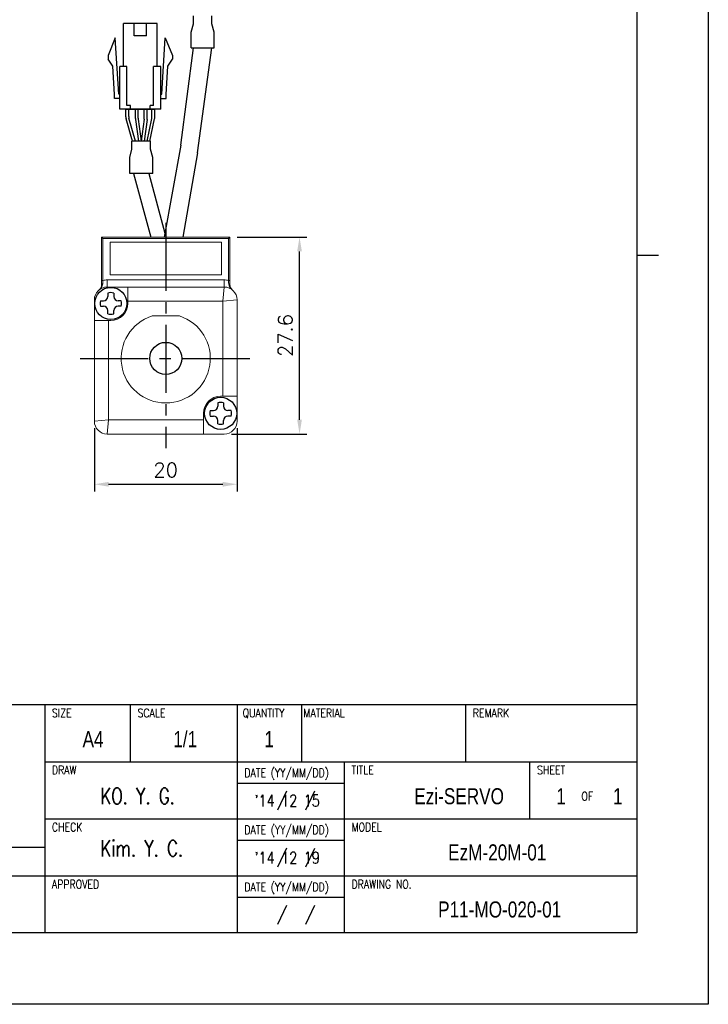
# Model space of a CAD drawing. Header units: millimetres. Extents: x 0 to 297, y 0 to 210.
# Tile 3 of 4: x 200 to 297, y 0 to 138. Entities that reach past the tile are written whole.
import ezdxf

# ---------------------------------------------------------------- set-up
doc = ezdxf.new("R2010")
doc.units = ezdxf.units.MM
doc.header["$PDSIZE"] = -1
doc.linetypes.add('CENTER2', pattern=[28.575, 19.05, -3.175, 3.175, -3.175])
doc.layers.add('DIM', color=3, linetype='Continuous')
doc.layers.add('SHEET', color=1, linetype='Continuous')
doc.styles.add('SHB', font='romans.shx', dxfattribs={"width": 0.75, "bigfont": 'whgtxt.shx'})
doc.styles.add('SHEET1', font='ROMANS.SHX', dxfattribs={"width": 0.8, "height": 3})
doc.styles.add('SHEET2', font='txt', dxfattribs={"width": 0.8, "height": 3})
doc.styles.get("Standard").update_dxf_attribs({"font": 'txt.shx', "bigfont": 'whgtxt.shx'})
doc.dimstyles.new('ISO-25', dxfattribs={"dimtxt": 2.5, "dimasz": 2.5, "dimexe": 1.25, "dimexo": 0.625, "dimtad": 1, "dimtxsty": 'Standard', "dimcen": 2.5, "dimadec": 0, "dimazin": 0, "dimtfac": 1, "dimtmove": 0, "dimatfit": 3, "dimfxl": 0, "dimarcsym": 0})

# ---------------------------------------------------------------- blocks, each defined once
blk = doc.blocks.new('*D16')
at = {"color": 8, "lineweight": -2}
for p, q in [((230.94, 107.52), (240.7, 107.52)), ((239.7, 81.92), (239.7, 105.52)), ((230.14, 79.92), (240.7, 79.92))]:
    blk.add_line(p, q, dxfattribs=at)
at = {"color": 8}
for points in [[(239.37, 105.52), (240.03, 105.52), (239.7, 107.52)], [(239.37, 81.92), (240.03, 81.92), (239.7, 79.92)]]:
    blk.add_solid(points, dxfattribs=at)
at = {"layer": 'Defpoints', "color": 0}
for p in [(229.94, 107.52), (239.7, 107.52), (229.14, 79.92)]:
    blk.add_point(p, dxfattribs=at)
at = {"color": 3, "insert": (237.7, 93.72), "char_height": 2, "attachment_point": 5, "rotation": 90}
blk.add_mtext('\\A1;27.6', dxfattribs=at)
blk = doc.blocks.new('*D17')
at = {"color": 8, "lineweight": -2}
for p, q in [((210.94, 80.72), (210.94, 71.88)), ((230.94, 80.72), (230.94, 71.88)), ((212.94, 72.88), (228.94, 72.88))]:
    blk.add_line(p, q, dxfattribs=at)
at = {"color": 8}
for points in [[(212.94, 73.21), (212.94, 72.54), (210.94, 72.88)], [(228.94, 73.21), (228.94, 72.54), (230.94, 72.88)]]:
    blk.add_solid(points, dxfattribs=at)
at = {"layer": 'Defpoints', "color": 0}
for p in [(210.94, 81.72), (230.94, 81.72), (230.94, 72.88)]:
    blk.add_point(p, dxfattribs=at)
at = {"color": 3, "insert": (220.94, 74.88), "char_height": 2, "attachment_point": 5}
blk.add_mtext('\\A1;20', dxfattribs=at)

msp = doc.modelspace()

# ---------------------------------------------------------------- linework, layer by layer
at = {"color": 0}
for p, q in [((224.8121, 137.3997), (224.8121, 138.5241)), ((227.4118, 137.3997), (227.4118, 138.5241)), ((224.5021, 136.2374), (224.8121, 137.3997)), ((227.722, 136.2367), (227.4118, 137.3997)), ((224.5021, 134.0318), (224.5021, 136.2374)), ((227.722, 134.0318), (227.722, 136.2367)), ((224.5021, 134.0318), (227.722, 134.0318)), ((216.6852, 124.1446), (216.6852, 125.4418)), ((217.0852, 124.1711), (217.0852, 125.4418)), ((217.9352, 124.1711), (217.9352, 125.4418)), ((218.3352, 124.1446), (218.3352, 125.4418)), ((216.694, 124.0128), (217.1022, 120.9418)), ((217.094, 124.0393), (217.5057, 120.9418)), ((217.9265, 124.0393), (217.5148, 120.9418)), ((218.3265, 124.0128), (217.9183, 120.9418)), ((218.8055, 120.9418), (216.2059, 120.9418)), ((216.2059, 119.8175), (216.2059, 120.9418)), ((218.8055, 119.8175), (218.8055, 120.9418)), ((215.8957, 118.6545), (216.2059, 119.8175)), ((219.1155, 118.6552), (218.8055, 119.8175)), ((215.8957, 116.4496), (215.8957, 118.6545)), ((219.1155, 116.4496), (219.1155, 118.6552)), ((219.1155, 116.4496), (215.8957, 116.4496))]:
    msp.add_line(p, q, dxfattribs=at)
for p, q in [((215.0002, 131.4418), (215.0002, 137.4418)), ((216.5252, 135.7418), (216.5252, 137.4418)), ((218.2252, 135.7418), (218.2252, 137.4418)), ((219.7502, 131.4418), (219.7502, 137.4418)), ((213.8752, 135.4418), (212.8752, 132.9418)), ((214.3502, 127.5418), (213.8752, 135.4418)), ((220.4002, 127.5418), (220.8752, 135.4418)), ((220.8752, 135.4418), (221.8752, 132.9418)), ((223.0494, 120.3983), (224.812, 134.0318)), ((224.812, 134.0318), (227.412, 134.0318)), ((225.4141, 119.3106), (227.412, 134.0318)), ((212.8752, 132.9418), (212.8752, 132.4418)), ((221.8752, 132.9418), (221.8752, 132.4418)), ((213.5138, 131.4558), (212.8752, 132.4418)), ((213.7513, 127.5058), (213.5138, 131.4558)), ((214.5002, 125.4418), (214.5002, 131.4418)), ((215.5002, 125.9418), (215.5002, 131.4418)), ((219.2502, 125.9418), (219.2502, 131.4418)), ((220.2502, 125.4418), (220.2502, 131.4418)), ((220.9991, 127.5058), (221.2366, 131.4558)), ((221.2366, 131.4558), (221.8752, 132.4418)), ((213.7502, 126.9418), (213.7502, 127.5418)), ((221.0002, 126.9418), (221.0002, 127.5418)), ((216.0002, 125.4418), (216.0002, 125.9418)), ((218.7502, 125.4418), (218.7502, 125.9418)), ((215.347, 124.3828), (215.347, 125.4418)), ((215.347, 125.4418), (219.4033, 125.4418)), ((215.747, 124.4381), (215.747, 125.4418)), ((219.0033, 124.3426), (219.0033, 125.4418)), ((219.4033, 124.302), (219.4033, 125.4418)), ((216.2785, 120.9418), (215.3846, 124.1114)), ((216.6941, 120.9418), (215.7846, 124.1667)), ((218.3263, 120.9418), (218.9829, 124.1416)), ((218.7347, 120.9418), (219.3829, 124.101)), ((223.0494, 120.3983), (220.7425, 107.5181)), ((225.4141, 119.3106), (223.3207, 107.5181)), ((216.4306, 116.4496), (218.8322, 107.5181)), ((218.5806, 116.4496), (220.8383, 108.0532))]:
    msp.add_line(p, q)
at = {"color": 1, "linetype": 'CENTER2', "ltscale": 0.5}
for p, q in [((220.9424, 109.5181), (220.9424, 77.9181)), ((208.9424, 90.5181), (232.9424, 90.5181))]:
    msp.add_line(p, q, dxfattribs=at)
at = {"color": 7, "linetype": 'Continuous', "lineweight": 15}
for p, q in [((211.9424, 107.5181), (229.9424, 107.5181)), ((211.9424, 107.5181), (212.1424, 107.3181)), ((211.9424, 101.4531), (211.9424, 107.5181)), ((229.7424, 107.3181), (212.1424, 107.3181)), ((212.1424, 107.3181), (212.1424, 101.4531)), ((228.7424, 106.8181), (213.1424, 106.8181)), ((213.1424, 106.8181), (213.1424, 102.2181)), ((228.7424, 102.2181), (228.7424, 106.8181)), ((229.9424, 107.5181), (229.7424, 107.3181)), ((229.7424, 101.4531), (229.7424, 107.3181)), ((229.9424, 107.5181), (229.9424, 101.4531)), ((213.1424, 102.2181), (228.7424, 102.2181)), ((211.9424, 100.8629), (211.9424, 101.4531)), ((211.9424, 101.4531), (212.1424, 101.4531)), ((212.7424, 100.5181), (212.7424, 101.5181)), ((212.7424, 101.5181), (229.1424, 101.5181)), ((229.1424, 100.5181), (229.1424, 101.5181)), ((229.9424, 101.4531), (229.7424, 101.4531)), ((229.9424, 101.4531), (229.9424, 100.8629)), ((212.7424, 100.5181), (215.6424, 100.5181)), ((215.6424, 100.5181), (229.1424, 100.5181)), ((215.6424, 98.5181), (215.6424, 100.5181)), ((229.1424, 100.5181), (228.9424, 98.5181)), ((210.9424, 95.8181), (210.9424, 98.7181)), ((228.9424, 98.5181), (215.6424, 98.5181)), ((215.6424, 98.2181), (215.6424, 98.5181)), ((230.9424, 98.7181), (228.9424, 98.5181)), ((228.9424, 85.2181), (228.9424, 98.5181)), ((230.9424, 98.7181), (230.9424, 85.2181)), ((210.9424, 81.7181), (210.9424, 95.8181)), ((210.9424, 95.8181), (212.9424, 95.8181)), ((213.2424, 95.8181), (212.9424, 95.8181)), ((212.9424, 95.8181), (212.9424, 81.9181)), ((222.8555, 96.4681), (219.0292, 96.4681)), ((228.6424, 85.2181), (228.9424, 85.2181)), ((230.9424, 85.2181), (228.9424, 85.2181)), ((230.9424, 85.2181), (230.9424, 81.7181)), ((226.2424, 82.8181), (226.2424, 81.9181)), ((212.9424, 81.9181), (210.9424, 81.7181)), ((212.9424, 81.9181), (212.7424, 79.9181)), ((212.9424, 81.9181), (226.2424, 81.9181)), ((226.2424, 81.9181), (226.2424, 79.9181)), ((226.2424, 79.9181), (212.7424, 79.9181)), ((229.1424, 79.9181), (226.2424, 79.9181))]:
    msp.add_line(p, q, dxfattribs=at)
at = {"color": 4}
msp.add_line((287, 105), (290, 105), dxfattribs=at)
at = {"color": 0, "linetype": 'ByBlock'}
for p, q in [((212.8262, 99.6723), (212.8262, 99.2042)), ((213.6585, 99.6723), (213.6585, 99.2042)), ((211.7778, 98.5961), (212.2181, 98.5961)), ((214.7069, 98.5961), (214.2666, 98.5961)), ((211.7778, 97.8402), (212.2181, 97.8402)), ((212.8262, 96.764), (212.8262, 97.232)), ((213.6585, 96.764), (213.6585, 97.232)), ((214.7069, 97.8402), (214.2666, 97.8402)), ((228.2262, 84.2723), (228.2262, 83.8042)), ((229.0585, 84.2723), (229.0585, 83.8042)), ((227.1778, 83.1961), (227.6181, 83.1961)), ((230.1069, 83.1961), (229.6666, 83.1961)), ((227.1778, 82.4402), (227.6181, 82.4402)), ((228.2262, 81.364), (228.2262, 81.832)), ((229.0585, 81.364), (229.0585, 81.832)), ((230.1069, 82.4402), (229.6666, 82.4402))]:
    msp.add_line(p, q, dxfattribs=at)
at = {"color": 6}
msp.add_lwpolyline([(0, 210), (297, 210), (297, 0), (0, 0)], close=True, dxfattribs=at)
at = {"color": 4}
msp.add_lwpolyline([(10, 200), (287, 200), (287, 10), (10, 10)], close=True, dxfattribs=at)
for points in [[(219.7502, 137.4418), (215.0002, 137.4418)], [(218.2252, 135.7418), (216.5252, 135.7418)], [(215.5002, 131.4418), (214.5002, 131.4418)], [(220.2502, 131.4418), (219.2502, 131.4418)], [(214.5002, 127.5418), (214.3502, 127.5418)], [(220.2502, 127.5418), (220.4002, 127.5418)], [(214.5002, 126.9418), (213.7502, 126.9418)], [(214.5002, 126.9418), (213.7502, 126.9418)], [(216.0002, 125.9418), (215.5002, 125.9418)], [(219.2502, 125.9418), (218.7502, 125.9418)], [(220.2502, 126.9418), (221.0002, 126.9418)], [(220.2502, 126.9418), (221.0002, 126.9418)], [(220.2502, 125.4418), (214.5002, 125.4418)]]:
    msp.add_lwpolyline(points)
at = {"color": 7, "linetype": 'Continuous', "lineweight": 15, "flags": 128}
for points in [[(211.9424, 100.8629), (211.9456, 100.8795), (211.9552, 100.8956), (211.9709, 100.9106), (211.9921, 100.9241), (212.0182, 100.9356), (212.0483, 100.9447), (212.0815, 100.9512), (212.1166, 100.9548)], [(229.9424, 100.8629), (229.9391, 100.8795), (229.9295, 100.8956), (229.9138, 100.9106), (229.8926, 100.9241), (229.8665, 100.9356), (229.8364, 100.9447), (229.8032, 100.9512), (229.7681, 100.9548)]]:
    msp.add_lwpolyline(points, dxfattribs=at)
for centre in [(213.2424, 98.2181), (220.9424, 90.5181), (228.6424, 82.8181)]:
    msp.add_circle(centre, 2.25)
for centre, start, end in [((216.347, 124.3828), 180, 195.750963), ((216.747, 124.4381), 180, 195.750963), ((218.0033, 124.3426), 348.404564, 0), ((218.4033, 124.302), 348.404564, 0)]:
    msp.add_arc(centre, 1, start, end)
at = {"color": 0}
for centre, start, end in [((217.6852, 124.1446), 180, 187.571875), ((218.0852, 124.1711), 180, 187.571875), ((216.9352, 124.1711), 352.428125, 0), ((217.3352, 124.1446), 352.428125, 0)]:
    msp.add_arc(centre, 1, start, end, dxfattribs=at)
at = {"color": 7, "linetype": 'Continuous', "lineweight": 15}
for centre, radius, start, end in [((210.7796, 101.1894), 1.3574, 306.403353, 350.047314), ((210.9436, 100.8623), 0.9988, 309.973327, 0.031874), ((189.9567, 102.3487), 22.2038, 356.400806, 357.688245), ((212.7424, 98.7181), 2.8, 90, 102.373625), ((229.1424, 98.7181), 2.8, 77.626375, 90), ((252.132, 102.3592), 22.408, 182.317622, 183.593327), ((231.1066, 101.1903), 1.3591, 189.979904, 233.56943), ((230.9424, 100.8629), 1, 180, 229.994799), ((212.7424, 98.7181), 1.8, 90, 180), ((229.1424, 98.7181), 1.8, 0, 90), ((213.2424, 98.2181), 2.4, 270, 0), ((220.9424, 90.5181), 6.25, 107.824236, 72.175764), ((228.6424, 82.8181), 2.4, 90, 180), ((212.7424, 81.7181), 1.8, 180, 270), ((229.1424, 81.7181), 1.8, 270, 0)]:
    msp.add_arc(centre, radius, start, end, dxfattribs=at)
at = {"color": 0, "linetype": 'ByBlock'}
for centre, radius, start, end in [((213.2424, 98.2181), 1.5125, 74.029351, 105.970649), ((213.2424, 98.2181), 1.5125, 165.529572, 194.470428), ((212.2181, 99.2042), 0.6081, 270, 0), ((214.2666, 99.2042), 0.6081, 180, 270), ((213.2424, 98.2181), 1.5125, 345.529572, 14.470428), ((212.2181, 97.232), 0.6081, 0, 90), ((213.2424, 98.2181), 1.5125, 254.029351, 285.970649), ((214.2666, 97.232), 0.6081, 90, 180), ((228.6424, 82.8181), 1.5125, 74.029351, 105.970649), ((228.6424, 82.8181), 1.5125, 165.529572, 194.470428), ((227.6181, 83.8042), 0.6081, 270, 0), ((229.6666, 83.8042), 0.6081, 180, 270), ((228.6424, 82.8181), 1.5125, 345.529572, 14.470428), ((227.6181, 81.832), 0.6081, 0, 90), ((229.6666, 81.832), 0.6081, 90, 180), ((228.6424, 82.8181), 1.5125, 254.029351, 285.970649)]:
    msp.add_arc(centre, radius, start, end, dxfattribs=at)
at = {"layer": 'SHEET', "color": 7}
for p, q in [((159, 42), (287, 42)), ((204, 42), (204, 10)), ((159, 22), (204, 22))]:
    msp.add_line(p, q, dxfattribs=at)
at = {"layer": 'SHEET'}
for p, q in [((216, 34), (216, 42)), ((231, 10), (231, 42)), ((240, 34), (240, 42)), ((263, 34), (263, 42)), ((204, 34), (287, 34)), ((246, 10), (246, 34)), ((272, 26), (272, 34)), ((231, 31), (246, 31)), ((237.8801, 29.8615), (236.6289, 27.2039)), ((241.7992, 29.8574), (240.5481, 27.1998)), ((204, 26), (287, 26)), ((231, 23), (246, 23)), ((237.8801, 21.8615), (236.6289, 19.2039)), ((241.7992, 21.8574), (240.5481, 19.1998)), ((159, 18), (287, 18)), ((231, 15), (246, 15)), ((237.8801, 13.8615), (236.6289, 11.2039)), ((241.7992, 13.8574), (240.5481, 11.1998))]:
    msp.add_line(p, q, dxfattribs=at)

# ---------------------------------------------------------------- texts
at = {"layer": 'DIM', "color": 3, "style": 'SHB', "width": 0.75}
for s, p in [('KO. Y. G.', (211.8051, 28.064)), ('Kim. Y. C.', (211.8051, 20.7363))]:
    msp.add_text(s, height=2.25, dxfattribs=at).set_placement(p)
at = {"layer": 'SHEET', "style": 'SHEET1', "width": 0.8}
for s, p in [('SIZE', (204.9897, 40.2302)), ('SCALE', (216.9897, 40.2302)), ('QUANTITY', (231.7296, 40.2302)), ('MATERIAL', (240.2397, 40.2302)), ('REMARK', (263.9897, 40.2302)), ('DRAW', (204.9897, 32.2302)), ('DATE (YY/MM/DD)', (231.9639, 31.8409)), ('TITLE', (246.9897, 32.2302)), ('SHEET', (272.9897, 32.2302)), ('OF', (279.2077, 28.5546)), ('CHECK', (204.9897, 24.2302)), ('DATE (YY/MM/DD)', (231.9639, 23.8409)), ('MODEL', (246.9897, 24.2302)), ('APPROVED', (204.9897, 16.2302)), ('DATE (YY/MM/DD)', (231.9639, 15.8409)), ('DRAWING NO.', (246.9897, 16.2302))]:
    msp.add_text(s, height=1.2, dxfattribs=at).set_placement(p)
at = {"layer": 'SHEET', "color": 7, "style": 'SHEET2', "width": 0.8}
for s, p in [('A4', (209.2863, 36.034)), ('1/1', (221.9959, 36.034)), ('1', (234.7766, 36.034)), ('Ezi-SERVO', (255.7838, 28.034)), ('1', (275.6812, 28.034)), ('1', (283.6392, 28.034)), ('EzM-20M-01', (260.5231, 20.1668)), ('P11-MO-020-01', (259.1235, 12.1668))]:
    msp.add_text(s, height=2.25, dxfattribs=at).set_placement(p)
at = {"layer": 'SHEET', "color": 3, "style": 'SHEET1', "width": 0.8}
for s, p in [("'14 12 15", (233.3819, 27.7103)), ("'14 12 19", (233.3819, 19.7103))]:
    msp.add_text(s, height=1.65, dxfattribs=at).set_placement(p)

# ---------------------------------------------------------------- dimensions: what is measured, and where the dimension line sits
dim = msp.add_linear_dim(base=(239.6992, 107.5181), p1=(229.1424, 79.9181), p2=(229.9424, 107.5181), angle=90, dimstyle='ISO-25', override={"dimtxt": 2, "dimasz": 2, "dimexe": 1, "dimexo": 1, "dimgap": 1, "dimdec": 3, "dimzin": 9, "dimdsep": 46, "dimcen": 0, "dimclrd": 8, "dimclre": 8, "dimclrt": 3, "dimadec": 3, "dimazin": 2, "dimtdec": 3, "dimfxl": 0.6, "dimtolj": 1, "dimtzin": 1, "dimarcsym": 1})
dim.commit()
dim.dimension.update_dxf_attribs({"geometry": '*D16', "text_midpoint": (237.6992, 93.7181)})
dim = msp.add_linear_dim(base=(230.9424, 72.8753), p1=(210.9424, 81.7181), p2=(230.9424, 81.7181), dimstyle='ISO-25', override={"dimtxt": 2, "dimasz": 2, "dimexe": 1, "dimexo": 1, "dimgap": 1, "dimdec": 3, "dimzin": 9, "dimdsep": 46, "dimcen": 0, "dimclrd": 8, "dimclre": 8, "dimclrt": 3, "dimadec": 3, "dimazin": 2, "dimtdec": 3, "dimfxl": 0.6, "dimtolj": 1, "dimtzin": 1, "dimarcsym": 1})
dim.commit()
dim.dimension.update_dxf_attribs({"geometry": '*D17', "text_midpoint": (220.9424, 74.8753)})

doc.saveas('drawing.dxf')
